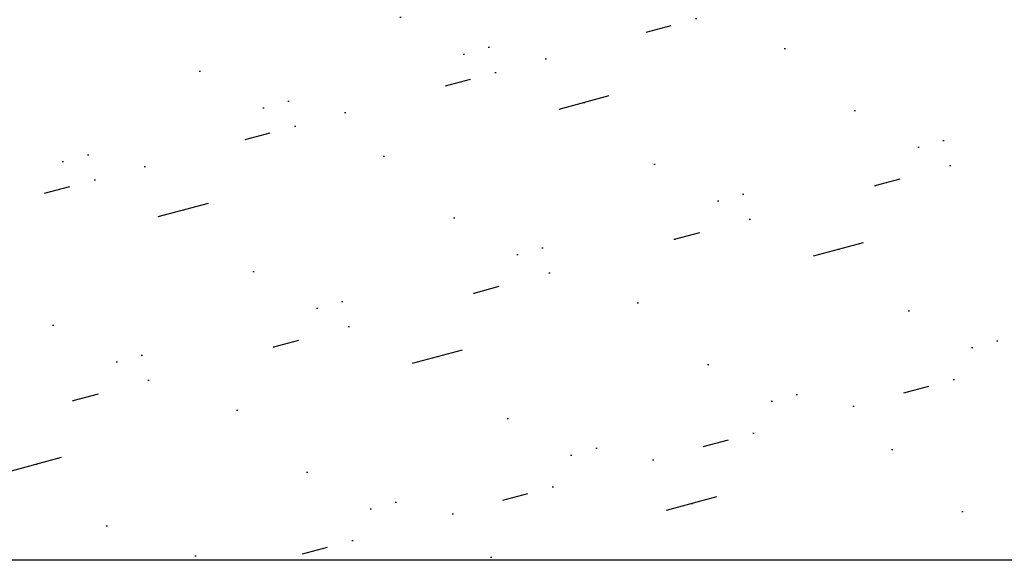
# Model space of a CAD drawing. Header units: millimetres. Extents: x 83969 to 163860, y -22594 to 4849.
# Tile 70 of 108: x 163442 to 163450, y -21352 to -21348. Entities that reach past the tile are written whole.
import ezdxf

# ---------------------------------------------------------------- set-up
doc = ezdxf.new("R2010")
doc.units = ezdxf.units.MM
doc.layers.get('0').update_dxf_attribs({"color": 251, "lineweight": 0})
doc.layers.add('! PT Opisy Legenda 2', color=7, linetype='Continuous')

# ---------------------------------------------------------------- blocks, each defined once
blk = doc.blocks.new('Panel zaślepiający 2U')
h = blk.add_hatch()
h.set_pattern_fill('GROUT', color=256, scale=0.25, angle=15, style=0)
h.set_pattern_definition([(15, (-221.187624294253, -203.5279369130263), (-0.3507189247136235, 2.535626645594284), [0.3175, -2.2225]), (15, (-221.1274679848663, -202.5257175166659), (-0.6574003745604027, 2.453451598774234), [0, -2.54]), (15, (-221.8009871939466, -203.6922870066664), (0.2626439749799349, 2.699976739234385), [0, -2.54]), (15, (-222.2940374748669, -201.8521983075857), (1.796051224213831, 3.110851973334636), [0.635, -4.445]), (15, (-220.0430735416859, -202.8925552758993), (-0.6574003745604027, 2.453451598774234), [0, -2.54]), (15, (-220.5742613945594, -203.3635868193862), (-0.04403747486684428, 2.617801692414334), [0, -2.54]), (15, (-220.3497549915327, -202.9747303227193), (-0.6574003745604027, 2.453451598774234), [0, -2.54]), (15, (-221.9873560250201, -201.7700232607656), (-0.6574003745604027, 2.453451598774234), [0, -2.54])])
h.paths.add_polyline_path([(46.67249973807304, 6.476403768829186e-08), (48.89499973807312, 6.476403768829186e-08), (48.89499973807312, 4.445000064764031), (48.89500005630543, 8.889999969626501), (46.67250005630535, 8.889999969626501), (46.67250005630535, 8.578849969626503, -0.9999999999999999), (46.36135005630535, 8.578849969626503), (46.36135005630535, 8.802988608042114), (2.533650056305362, 8.802988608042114), (2.533650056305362, 8.578849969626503, -0.9999999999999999), (2.222500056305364, 8.578849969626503), (2.222500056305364, 8.889999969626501), (5.630533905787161e-08, 8.889999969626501), (5.630533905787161e-08, 4.444999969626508), (-2.619269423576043e-07, 6.476403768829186e-08), (2.222499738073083, 6.476403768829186e-08), (2.222499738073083, 0.3111500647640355, -0.9999999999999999), (2.53364973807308, 0.3111500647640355), (2.53364973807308, 0.03924461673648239), (46.36134973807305, 0.03924461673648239), (46.36134973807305, 0.3111500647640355, -0.9999999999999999), (46.67249973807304, 0.3111500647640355)])
blk.add_line((46.36134973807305, 0.03924461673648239), (2.53364973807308, 0.03924461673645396))

msp = doc.modelspace()

# ---------------------------------------------------------------- block references
at = {"layer": '! PT Opisy Legenda 2', "xscale": 0.6288110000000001, "yscale": 0.6288110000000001, "zscale": 0.6288110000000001}
msp.add_blockref('Panel zaślepiający 2U', (163433.5187035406, -21352.17092112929), dxfattribs=at)

doc.saveas('drawing.dxf')
